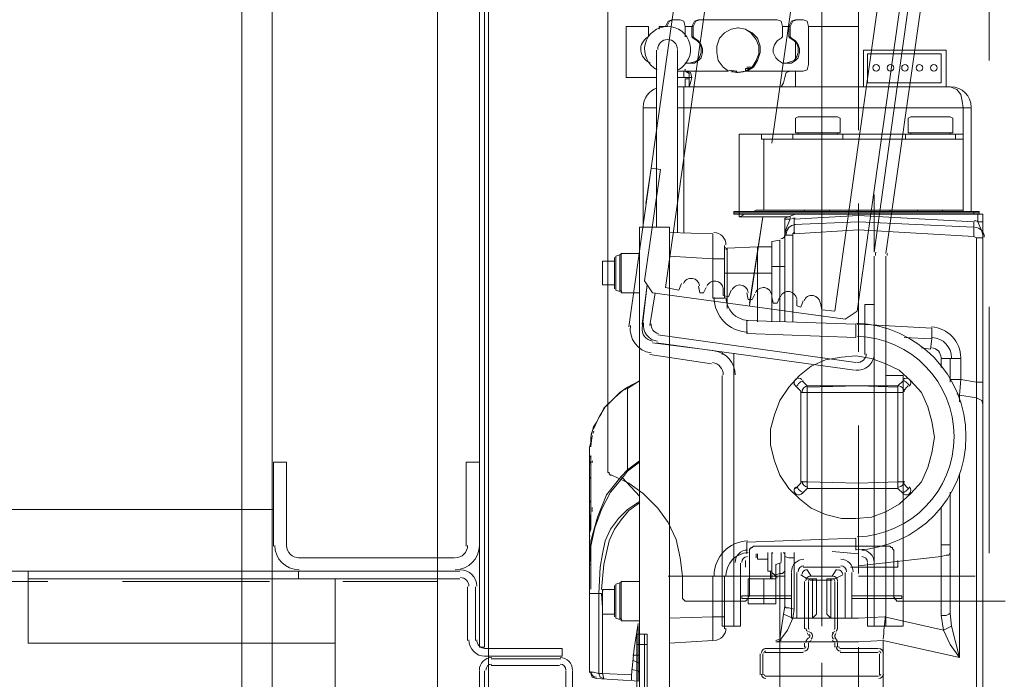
# Model space of a CAD drawing. Header units: millimetres. Extents: x 204754 to 499005, y -178579 to -103222.
# Tile 42 of 178: x 220390 to 220870, y -125301 to -124980. Entities that reach past the tile are written whole.
import ezdxf

# ---------------------------------------------------------------- set-up
doc = ezdxf.new("R2010")
doc.units = ezdxf.units.MM
doc.header["$MEASUREMENT"] = 0
doc.linetypes.add('Przerywana', pattern=[240, 120, -120])
doc.layers.get('0').update_dxf_attribs({"color": 252, "lineweight": 5})
doc.layers.add('Nowe_820-G Rysunki Obrazki_Nr_pióra__161', color=252, linetype='Continuous', lineweight=5)
doc.layers.add('Nowe_Nowe_220(1)-A Ściany zewnętrzne_Nr_pióra__103', color=252, linetype='Continuous', lineweight=5)

# ---------------------------------------------------------------- blocks, each defined once
blk = doc.blocks.new('podkład 20251118')
at = {"layer": 'Nowe_820-G Rysunki Obrazki_Nr_pióra__161', "color": 252, "linetype": 'Continuous', "lineweight": 5}
for p, q in [((220593.41, -125953.04), (220593.41, -124553.1)), ((220618.35, -125953.04), (220618.35, -124553.1)), ((220498.12, -125928.1), (220498.12, -124578.04)), ((220498.12, -125928.1), (220498.12, -124578.04)), ((220512.83, -124578.04), (220512.83, -125928.1)), ((220512.83, -124578.04), (220512.83, -125928.1)), ((220512.83, -125928.1), (220512.83, -124578.04)), ((220512.83, -124578.04), (220512.83, -125928.1)), ((220512.83, -124578.04), (220512.83, -125928.1)), ((220512.83, -125928.1), (220512.83, -124578.04)), ((220613.88, -125285.36), (220613.88, -124599.78)), ((220616.43, -125285.36), (220616.43, -124599.78)), ((220851.14, -124771.82), (220806.38, -125092.86)), ((220857.54, -124773.1), (220812.13, -125093.5)), ((220751.38, -124779.49), (220704.69, -125110.13)), ((220833.88, -124791), (220787.19, -125121.64)), ((220798.06, -125121.64), (220844.11, -124794.2)), ((220697.66, -125051.93), (220728.35, -124833.85)), ((220798.7, -125033.39), (220798.7, -124961.12)), ((220676.55, -124966.23), (220676.55, -125200.3)), ((220766.73, -124968.15), (220756.49, -125039.78)), ((220756.49, -125039.78), (220766.73, -124968.15)), ((220780.8, -124968.79), (220780.8, -125041.06)), ((220704.69, -124982.86), (220705.97, -124980.3)), ((220706.61, -124980.3), (220705.33, -124982.86)), ((220705.97, -124980.3), (220707.89, -124979.66)), ((220708.53, -124979.66), (220706.61, -124980.3)), ((220711.73, -124979.66), (220707.89, -124979.66)), ((220713.64, -124980.3), (220711.73, -124979.66)), ((220714.28, -124982.86), (220713.64, -124980.3)), ((220717.48, -124982.86), (220718.76, -124980.3)), ((220719.4, -124980.3), (220718.12, -124982.86)), ((220718.76, -124980.3), (220720.68, -124979.66)), ((220721.32, -124979.66), (220719.4, -124980.3)), ((220720.68, -124979.66), (220721.32, -124979.66)), ((220759.05, -124979.66), (220721.32, -124979.66)), ((220760.97, -124980.3), (220759.05, -124979.66)), ((220761.61, -124982.86), (220760.97, -124980.3)), ((220764.81, -124982.86), (220766.09, -124980.3)), ((220766.73, -124980.3), (220765.45, -124982.86)), ((220766.09, -124980.3), (220768, -124979.66)), ((220768.64, -124979.66), (220766.73, -124980.3)), ((220768, -124979.66), (220768.64, -124979.66)), ((220771.84, -124979.66), (220768.64, -124979.66)), ((220773.76, -124980.3), (220771.84, -124979.66)), ((220774.4, -124982.86), (220773.76, -124980.3)), ((220685.5, -124982.86), (220696.38, -124982.86)), ((220685.5, -125007.8), (220685.5, -124982.86)), ((220696.38, -124982.86), (220696.38, -124987.98)), ((220701.49, -124982.86), (220705.33, -124982.86)), ((220701.49, -124984.14), (220701.49, -124982.86)), ((220714.28, -124982.86), (220718.12, -124982.86)), ((220714.28, -124987.98), (220714.28, -124982.86)), ((220717.48, -124982.86), (220717.48, -124987.98)), ((220718.12, -124982.86), (220718.12, -124987.98)), ((220733.47, -124986.06), (220730.91, -124988.62)), ((220736.67, -124984.14), (220733.47, -124986.06)), ((220739.87, -124983.5), (220736.67, -124984.14)), ((220739.87, -124983.5), (220743.7, -124984.14)), ((220743.7, -124984.14), (220739.87, -124983.5)), ((220743.7, -124984.14), (220746.26, -124986.06)), ((220746.9, -124986.06), (220743.7, -124984.14)), ((220746.26, -124986.06), (220748.82, -124989.26)), ((220749.46, -124988.62), (220746.9, -124986.06)), ((220761.61, -124982.86), (220765.45, -124982.86)), ((220761.61, -124987.98), (220761.61, -124982.86)), ((220764.81, -124982.86), (220764.81, -124987.98)), ((220765.45, -124982.86), (220765.45, -124987.98)), ((220774.4, -124982.86), (220798.7, -124982.86)), ((220774.4, -125001.41), (220774.4, -124982.86)), ((220780.8, -124987.34), (220780.8, -125023.15)), ((220798.7, -125012.28), (220798.7, -124982.86)), ((220717.48, -124987.98), (220718.12, -124987.98)), ((220718.12, -124988.62), (220717.48, -124987.98)), ((220718.12, -124987.98), (220718.76, -124988.62)), ((220718.12, -124988.62), (220718.76, -124988.62)), ((220720.04, -124989.9), (220718.12, -124988.62)), ((220718.76, -124988.62), (220720.68, -124989.9)), ((220721.32, -124991.18), (220720.04, -124989.9)), ((220720.68, -124989.9), (220721.96, -124991.82)), ((220721.96, -124993.1), (220721.32, -124991.18)), ((220721.96, -124991.82), (220722.6, -124993.73)), ((220730.91, -124988.62), (220729.63, -124992.46)), ((220748.82, -124989.26), (220750.1, -124992.46)), ((220750.74, -124992.46), (220749.46, -124988.62)), ((220757.13, -124993.73), (220757.77, -124991.82)), ((220757.77, -124991.82), (220759.05, -124989.9)), ((220759.05, -124989.9), (220760.97, -124988.62)), ((220760.97, -124988.62), (220761.61, -124987.98)), ((220764.81, -124987.98), (220765.45, -124987.98)), ((220765.45, -124988.62), (220764.81, -124987.98)), ((220765.45, -124987.98), (220766.09, -124988.62)), ((220765.45, -124988.62), (220766.09, -124988.62)), ((220767.37, -124989.9), (220765.45, -124988.62)), ((220766.09, -124988.62), (220768, -124989.9)), ((220768.64, -124991.18), (220767.37, -124989.9)), ((220768, -124989.9), (220769.28, -124991.82)), ((220768, -124990.54), (220768, -124998.85)), ((220769.28, -124993.1), (220768.64, -124991.18)), ((220769.28, -124991.82), (220769.92, -124993.73)), ((220700.21, -125080.71), (220700.21, -124994.37)), ((220710.45, -125083.27), (220710.45, -124994.37)), ((220721.32, -124997.57), (220721.96, -124995.65)), ((220721.96, -124995.65), (220721.96, -124993.1)), ((220722.6, -124995.65), (220721.96, -124998.21)), ((220722.6, -124993.73), (220722.6, -124995.65)), ((220729.63, -124992.46), (220729.63, -124995.65)), ((220729.63, -124995.65), (220730.27, -124999.49)), ((220750.1, -124996.29), (220748.82, -124999.49)), ((220749.46, -124999.49), (220750.74, -124995.65)), ((220750.1, -124992.46), (220750.1, -124996.29)), ((220750.74, -124995.65), (220750.74, -124992.46)), ((220757.13, -124995.65), (220757.13, -124993.73)), ((220758.41, -124998.21), (220757.13, -124995.65)), ((220768.64, -124997.57), (220769.28, -124995.65)), ((220769.28, -124995.65), (220769.28, -124993.1)), ((220769.92, -124995.65), (220769.28, -124998.21)), ((220769.92, -124993.73), (220769.92, -124995.65)), ((220841.55, -124994.37), (220801.26, -124994.37)), ((220801.26, -124994.37), (220801.26, -125012.28)), ((220838.99, -124996.29), (220803.18, -124996.29)), ((220803.18, -124996.29), (220803.18, -125010.36)), ((220838.99, -125010.36), (220838.99, -124996.29)), ((220841.55, -125012.28), (220841.55, -124994.37)), ((220716.2, -125000.77), (220714.28, -125000.77)), ((220716.2, -125000.77), (220718.76, -125000.13)), ((220718.76, -125000.77), (220716.2, -125000.77)), ((220718.76, -125000.13), (220720.04, -124999.49)), ((220720.68, -124999.49), (220718.76, -125000.77)), ((220720.04, -124999.49), (220721.32, -124997.57)), ((220721.96, -124998.21), (220720.68, -124999.49)), ((220730.27, -124999.49), (220732.83, -125002.69)), ((220748.82, -124999.49), (220746.9, -125002.69)), ((220747.54, -125002.69), (220749.46, -124999.49)), ((220759.69, -124999.49), (220758.41, -124998.21)), ((220761.61, -125000.77), (220759.69, -124999.49)), ((220763.53, -125000.77), (220761.61, -125000.77)), ((220763.53, -125000.77), (220765.45, -125000.13)), ((220766.09, -125000.77), (220763.53, -125000.77)), ((220765.45, -125000.13), (220767.37, -124999.49)), ((220768, -124999.49), (220766.09, -125000.77)), ((220767.37, -124999.49), (220768.64, -124997.57)), ((220769.28, -124998.21), (220768, -124999.49)), ((220773.76, -125003.97), (220774.4, -125001.41)), ((220710.45, -125004.61), (220735.39, -125004.61)), ((220713.64, -125007.8), (220713.64, -125004.61)), ((220716.2, -125005.89), (220714.28, -125004.61)), ((220714.28, -125004.61), (220716.84, -125005.25)), ((220716.2, -125008.44), (220716.2, -125005.89)), ((220716.84, -125005.25), (220717.48, -125007.8)), ((220732.83, -125002.69), (220735.39, -125004.61)), ((220743.7, -125004.61), (220739.23, -125005.25)), ((220739.87, -125005.25), (220739.23, -125005.25)), ((220746.9, -125002.69), (220743.7, -125004.61)), ((220743.7, -125003.33), (220746.26, -125003.33)), ((220743.7, -125004.61), (220743.7, -125003.33)), ((220744.34, -125004.61), (220743.7, -125004.61)), ((220744.34, -125002.69), (220746.9, -125002.69)), ((220744.34, -125004.61), (220747.54, -125002.69)), ((220744.34, -125004.61), (220771.84, -125004.61)), ((220762.89, -125007.8), (220763.53, -125005.25)), ((220763.53, -125005.25), (220765.45, -125004.61)), ((220768, -125004.61), (220768, -125012.28)), ((220771.84, -125004.61), (220773.76, -125003.97)), ((220700.21, -125007.8), (220685.5, -125007.8)), ((220717.48, -125007.8), (220710.45, -125007.8)), ((220714.28, -125008.44), (220716.2, -125008.44)), ((220714.28, -125008.44), (220714.28, -125012.28)), ((220714.28, -125008.44), (220714.28, -125012.28)), ((220716.2, -125012.28), (220716.2, -125008.44)), ((220716.2, -125012.28), (220716.84, -125010.36)), ((220716.84, -125010.36), (220717.48, -125007.8)), ((220760.97, -125012.28), (220762.25, -125010.36)), ((220762.25, -125010.36), (220762.89, -125007.8)), ((220803.18, -125010.36), (220838.99, -125010.36)), ((220843.47, -125012.28), (220710.45, -125012.28)), ((220713.64, -125083.27), (220713.64, -125012.28)), ((220798.7, -125012.28), (220761.61, -125012.28)), ((220843.47, -125012.28), (220846.67, -125013.56)), ((220846.67, -125013.56), (220848.59, -125016.12)), ((220848.59, -125016.12), (220849.23, -125019.32)), ((220849.23, -125019.32), (220849.87, -125022.51)), ((220693.82, -125022.51), (220700.21, -125022.51)), ((220693.82, -125022.51), (220693.82, -125080.71)), ((220710.45, -125022.51), (220713.64, -125022.51)), ((220853.7, -125022.51), (220713.64, -125022.51)), ((220849.87, -125022.51), (220849.87, -125073.04)), ((220853.7, -125022.51), (220853.7, -125073.04)), ((220768, -125027.63), (220769.28, -125026.99)), ((220768, -125034.66), (220768, -125027.63)), ((220769.28, -125026.99), (220788.47, -125026.99)), ((220789.75, -125027.63), (220788.47, -125026.99)), ((220789.75, -125034.66), (220789.75, -125027.63)), ((220823, -125027.63), (220824.28, -125026.99)), ((220823, -125034.66), (220823, -125027.63)), ((220824.28, -125026.99), (220843.47, -125026.99)), ((220844.75, -125027.63), (220843.47, -125026.99)), ((220844.75, -125034.66), (220844.75, -125027.63)), ((220740.5, -125035.3), (220766.73, -125035.3)), ((220740.5, -125075.6), (220740.5, -125035.3)), ((220751.38, -125037.86), (220751.38, -125035.3)), ((220766.73, -125035.3), (220791.03, -125035.3)), ((220766.73, -125037.86), (220766.73, -125035.3)), ((220768, -125034.66), (220789.75, -125034.66)), ((220769.28, -125034.66), (220769.28, -125035.3)), ((220788.47, -125034.66), (220788.47, -125035.3)), ((220791.03, -125035.3), (220849.87, -125035.3)), ((220791.03, -125037.86), (220791.03, -125035.3)), ((220821.73, -125037.86), (220821.73, -125035.3)), ((220823, -125034.66), (220844.75, -125034.66)), ((220824.28, -125034.66), (220824.28, -125035.3)), ((220843.47, -125034.66), (220843.47, -125035.3)), ((220846.03, -125037.86), (220846.03, -125035.3)), ((220751.38, -125037.86), (220849.87, -125037.86)), ((220752.66, -125072.4), (220752.66, -125037.86)), ((220780.8, -125041.06), (220780.8, -125076.87)), ((220686.78, -125129.32), (220697.66, -125051.93)), ((220694.46, -125106.93), (220702.13, -125052.57)), ((220695.1, -125069.2), (220697.66, -125051.93)), ((220697.66, -125051.93), (220702.13, -125052.57)), ((220798.7, -125141.47), (220798.7, -125069.2)), ((220806.38, -125064.72), (220806.38, -125092.86)), ((220737.95, -125073.04), (220857.54, -125073.04)), ((220857.54, -125073.04), (220737.95, -125073.04)), ((220737.95, -125073.04), (220857.54, -125073.04)), ((220737.95, -125074.32), (220737.95, -125073.04)), ((220737.95, -125073.68), (220857.54, -125073.68)), ((220857.54, -125073.68), (220737.95, -125073.68)), ((220747.54, -125073.04), (220748.82, -125072.4)), ((220849.87, -125072.4), (220748.82, -125072.4)), ((220772.48, -125072.4), (220772.48, -125073.04)), ((220784.63, -125072.4), (220784.63, -125073.04)), ((220798.06, -125073.04), (220798.06, -125072.4)), ((220814.05, -125073.04), (220814.05, -125072.4)), ((220827.48, -125072.4), (220827.48, -125073.04)), ((220839.63, -125072.4), (220839.63, -125073.04)), ((220854.98, -125074.32), (220854.98, -125073.04)), ((220857.54, -125074.32), (220857.54, -125073.04)), ((220859.46, -125074.32), (220737.95, -125074.32)), ((220737.95, -125074.32), (220857.54, -125074.32)), ((220740.5, -125075.6), (220742.42, -125074.96)), ((220740.5, -125075.6), (220764.81, -125075.6)), ((220742.42, -125074.96), (220742.42, -125074.32)), ((220752.02, -125075.6), (220745.62, -125119.08)), ((220745.62, -125117.8), (220752.02, -125075.6)), ((220768, -125074.32), (220762.89, -125076.23)), ((220762.89, -125076.23), (220762.89, -125082.63)), ((220765.45, -125076.87), (220762.89, -125076.87)), ((220762.89, -125076.87), (220762.89, -125126.76)), ((220763.53, -125081.35), (220765.45, -125076.87)), ((220765.45, -125075.6), (220765.45, -125076.87)), ((220767.37, -125076.87), (220798.7, -125074.96)), ((220767.37, -125079.43), (220767.37, -125076.87)), ((220798.7, -125078.15), (220767.37, -125079.43)), ((220780.8, -125076.87), (220780.8, -125149.14)), ((220798.7, -125074.96), (220854.98, -125078.15)), ((220798.7, -125078.15), (220854.98, -125080.71)), ((220854.98, -125080.71), (220854.98, -125078.15)), ((220856.9, -125074.32), (220856.9, -125078.15)), ((220859.46, -125078.15), (220856.9, -125078.15)), ((220856.9, -125078.15), (220858.82, -125082.63)), ((220859.46, -125074.32), (220859.46, -125085.83)), ((220859.46, -125078.15), (220859.46, -125662.05)), ((220691.9, -125080.71), (220706.61, -125080.71)), ((220691.9, -125625.6), (220691.9, -125080.71)), ((220706.61, -125080.71), (220706.61, -125625.6)), ((220727.71, -125083.91), (220706.61, -125083.27)), ((220762.89, -125084.55), (220763.53, -125081.35)), ((220763.53, -125081.35), (220762.89, -125082.63)), ((220767.37, -125083.91), (220767.37, -125079.43)), ((220798.7, -125081.99), (220767.37, -125083.91)), ((220798.7, -125081.99), (220854.98, -125085.19)), ((220854.98, -125080.71), (220854.98, -125085.19)), ((220858.82, -125082.63), (220859.46, -125083.91)), ((220858.82, -125082.63), (220859.46, -125084.55)), ((220727.71, -125083.91), (220727.71, -125096.06)), ((220756.49, -125087.75), (220760.33, -125087.11)), ((220756.49, -125087.75), (220756.49, -125126.76)), ((220760.33, -125087.11), (220760.33, -125099.9)), ((220766.73, -125084.55), (220762.89, -125084.55)), ((220766.73, -125084.55), (220766.73, -125126.76)), ((220854.98, -125085.19), (220856.26, -125085.83)), ((220859.46, -125085.83), (220856.26, -125085.83)), ((220856.26, -125085.83), (220856.26, -125156.18)), ((220733.47, -125115.25), (220733.47, -125089.66)), ((220734.11, -125091.58), (220734.75, -125090.94)), ((220749.46, -125090.3), (220734.75, -125090.94)), ((220734.75, -125103.1), (220734.75, -125090.94)), ((220749.46, -125090.3), (220756.49, -125090.3)), ((220749.46, -125090.3), (220749.46, -125126.76)), ((220679.75, -125097.34), (220673.99, -125097.34)), ((220673.99, -125097.34), (220673.99, -125097.98)), ((220673.99, -125097.34), (220673.99, -125108.85)), ((220673.99, -125108.21), (220673.99, -125097.98)), ((220673.99, -125097.98), (220673.99, -125108.21)), ((220679.75, -125110.77), (220679.75, -125095.42)), ((220680.39, -125094.78), (220682.31, -125094.14)), ((220680.39, -125111.41), (220680.39, -125094.78)), ((220682.31, -125094.14), (220682.31, -125112.05)), ((220682.95, -125093.5), (220691.9, -125093.5)), ((220682.95, -125093.5), (220682.95, -125112.69)), ((220727.71, -125096.06), (220706.61, -125094.78)), ((220727.71, -125096.06), (220733.47, -125096.06)), ((220727.71, -125115.25), (220727.71, -125096.06)), ((220780.8, -125094.78), (220780.8, -125131.23)), ((220806.38, -125094.78), (220806.38, -125275.13)), ((220812.13, -125094.78), (220812.13, -125275.13)), ((220756.49, -125099.9), (220760.33, -125099.9)), ((220760.33, -125099.9), (220762.89, -125099.9)), ((220760.33, -125099.9), (220760.33, -125126.76)), ((220694.46, -125106.93), (220698.3, -125112.69)), ((220733.47, -125103.1), (220734.75, -125103.1)), ((220756.49, -125103.1), (220734.75, -125103.1)), ((220734.75, -125120.36), (220734.75, -125103.1)), ((220673.99, -125108.85), (220673.99, -125108.21)), ((220679.75, -125108.85), (220673.99, -125108.85)), ((220680.39, -125111.41), (220682.31, -125112.05)), ((220693.18, -125129.96), (220695.74, -125108.85)), ((220695.74, -125108.85), (220693.18, -125128.04)), ((220704.69, -125110.13), (220711.09, -125111.41)), ((220711.09, -125111.41), (220712.37, -125108.21)), ((220721.32, -125112.69), (220720.68, -125109.49)), ((220723.24, -125112.69), (220724.52, -125110.13)), ((220732.83, -125113.97), (220732.83, -125110.77)), ((220735.39, -125114.61), (220736.67, -125111.41)), ((220682.95, -125112.69), (220691.9, -125112.69)), ((220699.57, -125112.69), (220697.02, -125128.68)), ((220792.31, -125125.48), (220698.3, -125112.69)), ((220721.32, -125112.69), (220723.24, -125112.69)), ((220727.71, -125115.25), (220733.47, -125115.25)), ((220732.83, -125113.97), (220735.39, -125114.61)), ((220744.98, -125115.89), (220744.34, -125112.69)), ((220744.98, -125115.89), (220746.9, -125115.89)), ((220746.9, -125115.89), (220748.18, -125113.33)), ((220757.13, -125117.8), (220756.49, -125114.61)), ((220759.05, -125117.8), (220760.33, -125114.61)), ((220768.64, -125119.08), (220768.64, -125115.89)), ((220770.56, -125119.72), (220771.84, -125116.53)), ((220757.13, -125117.8), (220759.05, -125117.8)), ((220768.64, -125119.08), (220770.56, -125119.72)), ((220780.8, -125121), (220780.16, -125117.8)), ((220780.8, -125121), (220787.19, -125121.64)), ((220798.06, -125121.64), (220792.31, -125125.48)), ((220801.9, -125142.75), (220801.9, -125118.44)), ((220806.38, -125118.44), (220801.9, -125118.44)), ((220806.38, -125142.75), (220806.38, -125118.44)), ((220797.42, -125128.04), (220744.34, -125126.12)), ((220744.34, -125132.51), (220744.34, -125126.12)), ((220797.42, -125134.43), (220797.42, -125128.04)), ((220798.06, -125128.04), (220798.7, -125128.04)), ((220798.7, -125128.04), (220834.52, -125129.96)), ((220834.52, -125135.07), (220834.52, -125129.96)), ((220700.85, -125133.15), (220797.42, -125146.58)), ((220797.42, -125134.43), (220744.34, -125132.51)), ((220821.09, -125134.43), (220834.52, -125135.07)), ((220834.52, -125135.07), (220833.88, -125140.19)), ((220727.71, -125140.83), (220698.3, -125136.99)), ((220700.21, -125136.99), (220796.78, -125150.42)), ((220829.4, -125139.55), (220833.88, -125140.19)), ((220727.07, -125147.22), (220697.02, -125142.75)), ((220732.19, -125142.75), (220732.19, -125141.47)), ((220737.95, -125275.13), (220737.95, -125142.11)), ((220782.71, -125145.3), (220775.68, -125148.5)), ((220790.39, -125144.03), (220782.71, -125145.3)), ((220797.42, -125143.39), (220790.39, -125144.03)), ((220805.1, -125144.66), (220797.42, -125143.39)), ((220812.13, -125147.22), (220805.1, -125144.66)), ((220838.99, -125144.66), (220848.59, -125144.66)), ((220838.99, -125144.66), (220838.99, -125149.14)), ((220843.47, -125144.66), (220843.47, -125156.18)), ((220848.59, -125144.66), (220848.59, -125154.9)), ((220775.68, -125148.5), (220769.92, -125152.98)), ((220780.8, -125149.14), (220780.8, -125184.96)), ((220818.53, -125150.42), (220812.13, -125147.22)), ((220824.28, -125155.54), (220818.53, -125150.42)), ((220691.9, -125155.54), (220686.14, -125158.73)), ((220691.9, -125155.54), (220686.14, -125159.37)), ((220732.19, -125275.13), (220732.19, -125152.98)), ((220769.92, -125152.98), (220764.81, -125158.73)), ((220771.2, -125155.54), (220773.76, -125158.1)), ((220812.13, -125152.98), (220820.45, -125152.98)), ((220817.89, -125158.1), (220820.45, -125155.54)), ((220820.45, -125152.98), (220820.45, -125275.13)), ((220829.4, -125161.29), (220824.28, -125155.54)), ((220843.47, -125154.9), (220848.59, -125154.9)), ((220848.59, -125154.9), (220847.95, -125162.57)), ((220856.26, -125156.18), (220848.59, -125154.9)), ((220679.75, -125163.85), (220684.23, -125160.01)), ((220684.23, -125160.01), (220682.31, -125161.29)), ((220686.14, -125158.73), (220684.23, -125160.01)), ((220686.14, -125158.73), (220686.14, -125159.37)), ((220686.14, -125158.73), (220686.14, -125159.37)), ((220686.14, -125199.03), (220686.14, -125159.37)), ((220764.81, -125158.73), (220760.33, -125165.13)), ((220767.37, -125157.46), (220767.37, -125156.18)), ((220770.56, -125160.65), (220768, -125158.1)), ((220773.76, -125158.73), (220798.7, -125158.1)), ((220773.76, -125158.1), (220817.89, -125158.1)), ((220773.76, -125158.1), (220773.76, -125158.73)), ((220773.76, -125158.73), (220773.76, -125161.29)), ((220798.7, -125158.1), (220817.89, -125158.73)), ((220817.89, -125158.1), (220817.89, -125158.73)), ((220817.89, -125158.73), (220817.89, -125161.29)), ((220823, -125158.1), (220820.45, -125160.65)), ((220859.46, -125156.18), (220856.26, -125156.18)), ((220856.26, -125156.18), (220856.26, -125163.85)), ((220675.27, -125168.33), (220679.75, -125163.85)), ((220678.47, -125165.13), (220676.55, -125167.05)), ((220680.39, -125163.21), (220678.47, -125165.13)), ((220682.31, -125161.29), (220680.39, -125163.21)), ((220760.33, -125165.13), (220757.77, -125172.16)), ((220770.56, -125161.29), (220770.56, -125160.65)), ((220770.56, -125161.29), (220773.76, -125161.29)), ((220770.56, -125204.78), (220770.56, -125161.29)), ((220773.76, -125161.29), (220798.7, -125161.29)), ((220773.76, -125204.78), (220773.76, -125161.29)), ((220798.7, -125161.29), (220817.89, -125161.29)), ((220820.45, -125161.29), (220817.89, -125161.29)), ((220817.89, -125161.29), (220817.89, -125204.78)), ((220820.45, -125160.65), (220820.45, -125205.42)), ((220832.6, -125168.33), (220829.4, -125161.29)), ((220846.67, -125161.93), (220847.95, -125162.57)), ((220847.95, -125162.57), (220847.95, -125165.77)), ((220856.26, -125163.85), (220847.95, -125162.57)), ((220856.26, -125163.85), (220856.26, -125413.91)), ((220858.82, -125165.13), (220856.26, -125163.85)), ((220859.46, -125167.05), (220858.82, -125165.13)), ((220672.07, -125173.44), (220675.27, -125168.33)), ((220674.63, -125168.97), (220673.35, -125171.53)), ((220676.55, -125167.05), (220674.63, -125168.97)), ((220834.52, -125175.36), (220832.6, -125168.33)), ((220669.52, -125179.2), (220672.07, -125173.44)), ((220672.07, -125173.44), (220670.8, -125176)), ((220673.35, -125171.53), (220672.07, -125173.44)), ((220757.77, -125172.16), (220755.85, -125179.2)), ((220669.52, -125177.92), (220668.88, -125180.48)), ((220670.8, -125176), (220669.52, -125177.92)), ((220755.85, -125179.2), (220755.85, -125186.87)), ((220798.7, -125249.55), (220798.7, -125177.28)), ((220835.8, -125183.04), (220834.52, -125175.36)), ((220668.88, -125180.48), (220668.24, -125183.04)), ((220668.24, -125183.04), (220668.24, -125185.6)), ((220834.52, -125190.71), (220835.8, -125183.04)), ((220668.24, -125185.6), (220667.6, -125188.15)), ((220667.6, -125188.15), (220667.6, -125189.43)), ((220755.85, -125186.87), (220757.77, -125194.55)), ((220780.8, -125184.96), (220780.8, -125257.22)), ((220667.6, -125189.43), (220667.6, -125297.51)), ((220668.24, -125191.99), (220667.6, -125193.27)), ((220667.6, -125193.27), (220667.6, -125193.91)), ((220668.24, -125194.55), (220668.24, -125191.99)), ((220832.6, -125197.75), (220834.52, -125190.71)), ((220513.47, -125195.19), (220519.87, -125195.19)), ((220513.47, -125236.12), (220513.47, -125195.19)), ((220519.87, -125236.12), (220519.87, -125195.19)), ((220613.88, -125195.19), (220607.48, -125195.19)), ((220607.48, -125236.12), (220607.48, -125195.19)), ((220613.88, -125236.12), (220613.88, -125195.19)), ((220668.24, -125217.57), (220668.24, -125194.55)), ((220668.24, -125195.19), (220668.24, -125194.55)), ((220668.24, -125195.19), (220668.24, -125195.83)), ((220668.24, -125218.85), (220668.24, -125195.83)), ((220691.9, -125194.55), (220686.14, -125199.03)), ((220686.14, -125199.66), (220691.9, -125195.19)), ((220757.77, -125194.55), (220760.33, -125201.58)), ((220829.4, -125204.78), (220832.6, -125197.75)), ((220668.24, -125203.5), (220667.6, -125202.22)), ((220682.95, -125202.22), (220675.91, -125211.18)), ((220676.55, -125200.3), (220677.19, -125200.3)), ((220677.19, -125200.3), (220677.19, -125200.94)), ((220677.19, -125200.94), (220677.83, -125201.58)), ((220677.83, -125201.58), (220678.47, -125201.58)), ((220677.83, -125209.9), (220683.59, -125202.86)), ((220678.47, -125201.58), (220686.78, -125205.42)), ((220686.14, -125199.03), (220682.95, -125202.22)), ((220683.59, -125202.86), (220682.95, -125202.22)), ((220686.14, -125199.66), (220683.59, -125202.86)), ((220683.59, -125202.86), (220691.9, -125211.82)), ((220686.14, -125199.66), (220686.14, -125199.03)), ((220760.33, -125201.58), (220764.81, -125207.98)), ((220780.8, -125202.86), (220780.8, -125239.32)), ((220847.95, -125200.94), (220847.95, -125290.48)), ((220686.78, -125205.42), (220693.82, -125210.54)), ((220764.81, -125207.98), (220769.92, -125213.1)), ((220768, -125207.98), (220770.56, -125205.42)), ((220770.56, -125204.78), (220773.76, -125204.78)), ((220770.56, -125205.42), (220770.56, -125204.78)), ((220773.76, -125207.98), (220771.2, -125210.54)), ((220798.7, -125205.42), (220773.76, -125204.78)), ((220773.76, -125207.98), (220773.76, -125204.78)), ((220817.89, -125207.98), (220773.76, -125207.98)), ((220798.7, -125207.98), (220773.76, -125207.98)), ((220817.89, -125204.78), (220798.7, -125205.42)), ((220817.89, -125207.98), (220798.7, -125207.98)), ((220820.45, -125204.78), (220817.89, -125204.78)), ((220817.89, -125207.98), (220817.89, -125204.78)), ((220820.45, -125210.54), (220817.89, -125207.98)), ((220820.45, -125205.42), (220823, -125207.98)), ((220824.28, -125210.54), (220829.4, -125204.78)), ((220675.91, -125211.18), (220671.43, -125222.05)), ((220673.35, -125218.21), (220677.83, -125209.9)), ((220693.82, -125210.54), (220700.85, -125217.57)), ((220767.37, -125209.9), (220767.37, -125209.26)), ((220769.92, -125213.1), (220775.68, -125217.57)), ((220818.53, -125215.65), (220824.28, -125210.54)), ((220843.47, -125209.9), (220843.47, -125268.73)), ((220668.24, -125215.01), (220667.6, -125213.73)), ((220668.24, -125218.85), (220668.24, -125217.57)), ((220686.14, -125218.21), (220691.9, -125214.37)), ((220686.78, -125218.85), (220691.9, -125215.01)), ((220700.85, -125217.57), (220705.97, -125224.61)), ((220775.68, -125217.57), (220782.71, -125220.77)), ((220812.13, -125219.49), (220818.53, -125215.65)), ((220838.99, -125217.57), (220838.99, -125235.48)), ((219503, -125218.21), (220513.47, -125218.21)), ((220667.6, -125231), (220668.24, -125219.49)), ((220668.24, -125222.69), (220667.6, -125222.05)), ((220668.24, -125218.85), (220668.24, -125227.8)), ((220671.43, -125222.05), (220668.24, -125233.56)), ((220670.16, -125227.16), (220673.35, -125218.21)), ((220677.83, -125227.8), (220681.67, -125222.69)), ((220681.67, -125222.69), (220686.14, -125218.21)), ((220682.95, -125223.33), (220686.78, -125218.85)), ((220782.71, -125220.77), (220790.39, -125222.69)), ((220790.39, -125222.69), (220797.42, -125222.69)), ((220797.42, -125222.69), (220805.1, -125222.05)), ((220805.1, -125222.05), (220812.13, -125219.49)), ((220668.24, -125236.12), (220670.16, -125227.16)), ((220679.75, -125227.8), (220682.95, -125223.33)), ((220705.97, -125224.61), (220709.81, -125232.92)), ((220668.24, -125227.8), (220667.6, -125229.72)), ((220667.6, -125228.44), (220667.6, -125227.8)), ((220667.6, -125229.72), (220667.6, -125231)), ((220667.6, -125231), (220667.6, -125234.84)), ((220675.27, -125233.56), (220677.83, -125227.8)), ((220677.19, -125233.56), (220679.75, -125227.8)), ((220744.34, -125234.2), (220797.42, -125232.28)), ((220797.42, -125232.28), (220797.42, -125238.04)), ((220668.24, -125233.56), (220667.6, -125245.07)), ((220668.24, -125243.79), (220668.24, -125236.12)), ((220673.99, -125239.96), (220675.27, -125233.56)), ((220674.63, -125245.07), (220677.19, -125233.56)), ((220709.81, -125232.92), (220711.73, -125241.87)), ((220744.34, -125234.2), (220744.34, -125239.96)), ((220746.26, -125237.4), (220746.26, -125236.76)), ((220746.26, -125236.76), (220746.9, -125236.76)), ((220746.9, -125236.76), (220747.54, -125236.12)), ((220747.54, -125236.12), (220748.18, -125236.12)), ((220748.18, -125236.12), (220812.77, -125236.12)), ((220813.41, -125236.12), (220812.77, -125236.12)), ((220814.05, -125236.12), (220813.41, -125236.12)), ((220814.69, -125236.76), (220814.05, -125236.12)), ((220815.33, -125236.76), (220814.69, -125236.76)), ((220815.33, -125237.4), (220815.33, -125236.76)), ((220843.47, -125235.48), (220838.99, -125235.48)), ((220838.99, -125235.48), (220838.99, -125241.23)), ((220526.9, -125241.87), (220525.62, -125241.87)), ((220526.9, -125241.87), (220600.45, -125241.87)), ((220601.73, -125241.87), (220600.45, -125241.87)), ((220672.71, -125246.35), (220673.99, -125239.96)), ((220711.73, -125241.87), (220713, -125250.83)), ((220745.62, -125238.04), (220745.62, -125237.4)), ((220745.62, -125237.4), (220746.26, -125237.4)), ((220745.62, -125238.68), (220745.62, -125238.04)), ((220745.62, -125239.32), (220745.62, -125238.68)), ((220745.62, -125260.42), (220745.62, -125239.32)), ((220748.82, -125241.87), (220748.82, -125239.96)), ((220749.46, -125242.51), (220749.46, -125239.96)), ((220754.57, -125239.32), (220754.57, -125248.27)), ((220756.49, -125239.32), (220756.49, -125249.55)), ((220762.25, -125239.32), (220762.89, -125239.96)), ((220762.89, -125265.54), (220762.89, -125239.32)), ((220762.89, -125240.6), (220762.89, -125241.23)), ((220762.89, -125241.23), (220764.81, -125241.87)), ((220764.81, -125241.87), (220767.37, -125241.87)), ((220767.37, -125241.87), (220767.37, -125239.32)), ((220767.37, -125266.82), (220767.37, -125241.87)), ((220785.91, -125238.68), (220798.7, -125239.96)), ((220798.7, -125245.71), (220838.99, -125241.23)), ((220815.97, -125238.04), (220815.33, -125237.4)), ((220815.97, -125238.68), (220815.97, -125238.04)), ((220815.97, -125239.32), (220815.97, -125238.68)), ((220815.97, -125260.42), (220815.97, -125239.32)), ((220841.55, -125240.6), (220838.99, -125241.23)), ((220838.99, -125241.23), (220838.99, -125270.01)), ((220842.83, -125240.6), (220841.55, -125240.6)), ((220843.47, -125239.32), (220842.83, -125240.6)), ((220668.24, -125245.07), (220667.6, -125245.07)), ((220668.24, -125245.07), (220668.24, -125245.71)), ((220672.07, -125259.14), (220672.71, -125246.35)), ((220673.35, -125257.22), (220674.63, -125245.07)), ((220741.14, -125244.43), (220741.14, -125275.13)), ((220743.7, -125243.15), (220743.7, -125246.35)), ((220754.57, -125242.51), (220749.46, -125242.51)), ((220760.33, -125244.43), (220758.41, -125245.07)), ((220758.41, -125245.07), (220758.41, -125245.71)), ((220758.41, -125245.71), (220758.41, -125264.26)), ((220760.33, -125244.43), (220760.33, -125249.55)), ((220771.84, -125246.35), (220789.75, -125246.35)), ((220789.11, -125246.35), (220773.12, -125246.35)), ((220794.87, -125246.35), (220817.89, -125246.35)), ((220803.18, -125275.13), (220803.18, -125244.43)), ((220817.89, -125243.15), (220817.89, -125246.35)), ((219482.54, -125248.27), (220604.28, -125248.27)), ((220393.88, -125248.27), (220393.88, -125283.44)), ((220525.62, -125252.11), (220525.62, -125248.27)), ((220705.97, -125250.83), (220762.89, -125250.83)), ((220713, -125250.83), (220713, -125260.42)), ((220727.71, -125250.83), (220733.47, -125250.83)), ((220727.71, -125270.65), (220727.71, -125250.83)), ((220733.47, -125276.41), (220733.47, -125250.83)), ((220754.57, -125248.27), (220756.49, -125248.27)), ((220756.49, -125248.27), (220754.57, -125248.27)), ((220755.85, -125248.27), (220755.85, -125252.11)), ((220756.49, -125248.27), (220756.49, -125252.11)), ((220756.49, -125248.91), (220757.77, -125250.19)), ((220756.49, -125249.55), (220757.13, -125249.55)), ((220757.13, -125249.55), (220757.77, -125250.19)), ((220757.77, -125250.19), (220758.41, -125250.19)), ((220757.77, -125250.19), (220758.41, -125251.47)), ((220760.33, -125249.55), (220758.41, -125250.19)), ((220758.41, -125250.19), (220758.41, -125251.47)), ((220758.41, -125251.47), (220758.41, -125252.11)), ((220760.33, -125249.55), (220760.33, -125281.53)), ((220760.33, -125249.55), (220761.61, -125249.55)), ((220761.61, -125249.55), (220762.89, -125248.27)), ((220766.09, -125248.91), (220766.09, -125271.29)), ((220768.64, -125248.91), (220768.64, -125271.29)), ((220768.64, -125250.19), (220768.64, -125257.86)), ((220773.76, -125252.11), (220770.56, -125250.19)), ((220773.76, -125247.63), (220773.12, -125247.63)), ((220775.68, -125250.83), (220773.76, -125247.63)), ((220785.91, -125250.83), (220775.04, -125250.83)), ((220775.68, -125250.83), (220785.91, -125250.83)), ((220785.91, -125250.83), (220787.83, -125247.63)), ((220787.19, -125252.11), (220791.03, -125250.19)), ((220787.83, -125247.63), (220788.47, -125247.63)), ((220792.31, -125248.91), (220792.31, -125271.29)), ((220792.31, -125249.55), (220792.31, -125257.86)), ((220795.5, -125248.91), (220795.5, -125271.29)), ((220798.7, -125250.83), (220855.62, -125250.83)), ((220331.84, -125253.39), (220403.47, -125253.39)), ((220604.28, -125252.11), (220393.88, -125252.11)), ((220439.92, -125253.39), (220511.55, -125253.39)), ((220543.53, -125312.86), (220543.53, -125252.11)), ((220547.37, -125253.39), (220593.41, -125253.39)), ((220608.12, -125255.94), (220608.12, -125282.16)), ((220611.96, -125255.94), (220611.96, -125282.16)), ((220679.75, -125270.65), (220679.75, -125255.3)), ((220680.39, -125254.66), (220682.31, -125254.03)), ((220680.39, -125271.29), (220680.39, -125254.66)), ((220682.31, -125254.03), (220682.31, -125271.93)), ((220682.95, -125253.39), (220691.9, -125253.39)), ((220682.95, -125253.39), (220682.95, -125272.57)), ((220744.98, -125252.11), (220758.41, -125252.11)), ((220744.98, -125252.11), (220744.98, -125264.26)), ((220752.66, -125252.11), (220752.66, -125264.26)), ((220772.48, -125276.41), (220772.48, -125253.39)), ((220773.76, -125252.11), (220778.24, -125252.11)), ((220774.4, -125276.41), (220774.4, -125253.39)), ((220785.91, -125252.75), (220775.04, -125252.75)), ((220776.32, -125252.11), (220776.32, -125271.29)), ((220778.24, -125252.11), (220778.24, -125269.37)), ((220783.35, -125252.11), (220783.35, -125269.37)), ((220787.19, -125252.11), (220783.35, -125252.11)), ((220785.27, -125252.11), (220785.27, -125271.29)), ((220787.19, -125276.41), (220787.19, -125253.39)), ((220788.47, -125276.41), (220788.47, -125253.39)), ((220667.6, -125257.22), (220667.6, -125259.14)), ((220667.6, -125297.51), (220667.6, -125259.14)), ((220667.6, -125259.14), (220672.07, -125259.14)), ((220672.07, -125259.14), (220673.35, -125259.14)), ((220672.07, -125259.14), (220672.07, -125298.15)), ((220673.99, -125266.18), (220673.35, -125259.14)), ((220673.99, -125257.22), (220673.99, -125257.86)), ((220679.75, -125257.22), (220673.99, -125257.22)), ((220673.99, -125257.22), (220673.99, -125269.37)), ((220673.99, -125268.1), (220673.99, -125257.86)), ((220673.99, -125257.86), (220673.99, -125268.1)), ((220713, -125260.42), (220713, -125261.06)), ((220713, -125261.06), (220713, -125261.7)), ((220741.78, -125260.42), (220766.09, -125260.42)), ((220741.78, -125260.42), (220741.78, -125261.7)), ((220744.98, -125261.06), (220745.62, -125260.42)), ((220744.98, -125261.7), (220744.98, -125261.06)), ((220768.64, -125259.78), (220768.64, -125271.29)), ((220780.8, -125257.22), (220780.8, -125275.13)), ((220792.31, -125259.78), (220792.31, -125271.29)), ((220819.81, -125260.42), (220795.5, -125260.42)), ((220815.97, -125261.06), (220815.97, -125260.42)), ((220816.61, -125261.7), (220815.97, -125261.06)), ((220819.81, -125261.7), (220819.81, -125260.42)), ((220713, -125261.7), (220713.64, -125262.34)), ((220713.64, -125262.34), (220714.28, -125262.98)), ((220714.28, -125262.98), (220714.92, -125262.98)), ((220714.92, -125262.98), (220715.56, -125262.98)), ((220715.56, -125262.98), (220742.42, -125262.98)), ((220741.78, -125261.7), (220766.09, -125261.7)), ((220742.42, -125262.98), (220743.06, -125262.98)), ((220743.06, -125262.98), (220743.7, -125262.98)), ((220743.7, -125262.98), (220744.34, -125262.34)), ((220744.34, -125262.34), (220744.98, -125262.34)), ((220744.98, -125262.34), (220744.98, -125261.7)), ((220744.98, -125264.26), (220758.41, -125264.26)), ((220762.25, -125269.37), (220762.89, -125265.54)), ((220762.89, -125265.54), (220763.53, -125266.18)), ((220819.81, -125261.7), (220795.5, -125261.7)), ((220816.61, -125262.34), (220816.61, -125261.7)), ((220817.25, -125262.34), (220816.61, -125262.34)), ((220817.25, -125262.98), (220817.25, -125262.34)), ((220817.89, -125262.98), (220817.25, -125262.98)), ((220818.53, -125262.98), (220817.89, -125262.98)), ((220819.17, -125262.98), (220818.53, -125262.98)), ((220869.05, -125262.98), (220819.17, -125262.98)), ((220869.69, -125262.98), (220869.05, -125262.98)), ((220870.33, -125262.98), (220869.69, -125262.98)), ((220673.99, -125269.37), (220673.99, -125268.1)), ((220673.99, -125298.15), (220673.99, -125268.1)), ((220679.75, -125269.37), (220673.99, -125269.37)), ((220706.61, -125271.29), (220727.71, -125270.65)), ((220733.47, -125270.65), (220727.71, -125270.65)), ((220727.71, -125270.65), (220727.71, -125282.16)), ((220760.33, -125281.53), (220762.25, -125269.37)), ((220762.25, -125269.37), (220766.73, -125271.29)), ((220763.53, -125266.18), (220764.81, -125266.18)), ((220764.81, -125266.18), (220767.37, -125266.82)), ((220766.73, -125271.29), (220767.37, -125266.82)), ((220776.32, -125271.29), (220778.24, -125269.37)), ((220783.35, -125269.37), (220785.27, -125271.29)), ((220811.49, -125270.65), (220798.7, -125271.29)), ((220840.27, -125277.05), (220811.49, -125270.65)), ((220838.99, -125270.01), (220840.27, -125277.05)), ((220841.55, -125270.01), (220838.99, -125270.01)), ((220842.83, -125269.37), (220841.55, -125270.01)), ((220843.47, -125268.73), (220842.83, -125269.37)), ((220843.47, -125268.73), (220844.11, -125275.13)), ((220680.39, -125271.29), (220682.31, -125271.93)), ((220682.95, -125272.57), (220691.9, -125272.57)), ((220689.34, -125286), (220691.26, -125273.85)), ((220691.9, -125272.57), (220691.26, -125272.57)), ((220691.26, -125275.13), (220691.26, -125289.2)), ((220732.19, -125275.13), (220741.14, -125275.13)), ((220766.73, -125271.29), (220764.17, -125277.05)), ((220766.09, -125271.29), (220768.64, -125271.29)), ((220798.7, -125271.29), (220766.73, -125271.29)), ((220768.64, -125271.29), (220776.32, -125271.29)), ((220785.27, -125271.29), (220795.5, -125271.29)), ((220803.18, -125275.13), (220820.45, -125275.13)), ((220844.11, -125275.13), (220840.27, -125277.05)), ((220844.11, -125275.13), (220847.95, -125290.48)), ((220690.62, -125473.39), (220690.62, -125278.97)), ((220694.46, -125278.97), (220690.62, -125278.97)), ((220690.62, -125431.18), (220690.62, -125278.97)), ((220690.62, -125278.97), (220695.74, -125278.97)), ((220694.46, -125473.39), (220694.46, -125278.97)), ((220695.74, -125278.97), (220695.74, -125426.06)), ((220764.17, -125277.05), (220760.33, -125282.16)), ((220774.4, -125279.61), (220773.76, -125278.33)), ((220775.68, -125278.33), (220774.4, -125277.69)), ((220785.91, -125278.33), (220787.19, -125277.69)), ((220787.19, -125279.61), (220787.83, -125278.33)), ((220840.27, -125277.05), (220843.47, -125284.08)), ((220393.88, -125283.44), (220543.53, -125283.44)), ((220695.74, -125284.08), (220690.62, -125284.08)), ((220706.61, -125283.44), (220727.71, -125282.16)), ((220760.33, -125281.53), (220758.41, -125282.16)), ((220759.05, -125282.8), (220758.41, -125282.8)), ((220760.33, -125282.8), (220758.41, -125282.8)), ((220760.33, -125282.16), (220759.05, -125282.8)), ((220760.33, -125282.16), (220760.33, -125282.8)), ((220760.33, -125282.8), (220760.33, -125305.83)), ((220760.33, -125282.8), (220798.7, -125282.8)), ((220772.48, -125285.36), (220772.48, -125283.44)), ((220773.76, -125281.53), (220774.4, -125280.89)), ((220774.4, -125282.8), (220775.68, -125282.16)), ((220774.4, -125285.36), (220774.4, -125283.44)), ((220787.19, -125282.8), (220785.91, -125282.16)), ((220787.83, -125281.53), (220787.19, -125280.89)), ((220787.19, -125285.36), (220787.19, -125283.44)), ((220788.47, -125285.36), (220788.47, -125283.44)), ((220810.85, -125282.16), (220798.7, -125282.8)), ((220810.85, -125305.83), (220810.85, -125282.16)), ((220847.95, -125290.48), (220810.85, -125282.16)), ((220843.47, -125284.08), (220847.95, -125290.48)), ((220613.88, -125285.36), (220616.43, -125285.36)), ((220616.43, -125286), (220654.17, -125286)), ((220616.43, -125289.84), (220654.17, -125289.84)), ((220654.17, -125286), (220654.17, -125289.84)), ((220688.06, -125298.79), (220689.34, -125286)), ((220691.26, -125289.2), (220688.7, -125289.2)), ((220691.9, -125289.2), (220691.26, -125289.2)), ((220691.26, -125293.04), (220691.26, -125289.2)), ((220750.74, -125298.79), (220750.74, -125288.56)), ((220752.02, -125298.79), (220752.02, -125288.56)), ((220753.3, -125286), (220771.84, -125286)), ((220753.3, -125287.92), (220771.84, -125287.92)), ((220808.3, -125286), (220789.75, -125286)), ((220808.3, -125287.92), (220789.75, -125287.92)), ((220798.7, -125357.63), (220798.7, -125285.36)), ((220808.93, -125298.79), (220808.93, -125288.56)), ((220810.85, -125298.79), (220810.85, -125288.56)), ((220653.53, -125291.12), (220619.63, -125291.12)), ((220619.63, -125294.32), (220652.89, -125294.32)), ((220652.89, -125291.12), (220653.53, -125291.12)), ((220691.26, -125293.04), (220688.7, -125291.76)), ((220691.26, -125296.87), (220691.26, -125293.04)), ((220691.9, -125293.04), (220691.26, -125293.04)), ((220780.8, -125293.04), (220780.8, -125351.23)), ((220613.88, -125409.43), (220613.88, -125296.87)), ((220616.43, -125409.43), (220616.43, -125296.87)), ((220656.09, -125316.06), (220656.09, -125296.87)), ((220659.28, -125296.87), (220659.28, -125316.06)), ((220669.52, -125297.51), (220667.6, -125297.51)), ((220668.24, -125298.15), (220668.88, -125300.07)), ((220672.07, -125298.15), (220669.52, -125297.51)), ((220673.99, -125298.15), (220672.07, -125298.15)), ((220672.07, -125298.15), (220673.99, -125298.15)), ((220672.71, -125300.07), (220672.07, -125298.15)), ((220688.06, -125298.79), (220673.99, -125298.15)), ((220673.99, -125298.15), (220674.63, -125300.71)), ((220691.26, -125296.87), (220688.06, -125296.23)), ((220688.06, -125301.35), (220688.06, -125298.79)), ((220691.26, -125301.99), (220691.26, -125296.87)), ((220691.9, -125297.51), (220691.26, -125296.87)), ((220753.3, -125299.43), (220808.3, -125299.43)), ((220668.88, -125300.07), (220670.8, -125300.71)), ((220691.9, -125301.99), (220670.8, -125300.71)), ((220674.63, -125300.71), (220672.71, -125300.07))]:
    blk.add_line(p, q, dxfattribs=at)
for centre, radius, start, end in [((220705.65, -124994.06), 11.19, 89.9969, 166.476), ((220705.65, -124994.06), 11.2, 13.577, 89.9848), ((220740.13, -124979.91), 3.6, 266.5381, 268.5303), ((220739.92, -124987.61), 4.09, 86.715, 88.4699), ((220740.24, -124982.94), 0.587, 261.5195, 266.7402), ((220740.16, -124984.31), 0.79, 82.503, 86.3943), ((220699.26, -124994.06), 6.72, 118.0229, 184.9797), ((220705.64, -124994.06), 11.19, 166.4676, 242.9749), ((220705.65, -124994.05), 4.8, 90, 180), ((220705.65, -124994.05), 4.8, 0, 90), ((220705.64, -124994.05), 11.2, 297.094, 13.5219), ((220699.24, -124994.06), 6.7, 184.9436, 252.0929), ((220807.34, -125003.01), 1.6, 90.0462, 179.9538), ((220807.33, -125003.01), 1.6, 0.0462, 89.9538), ((220814.37, -125003.01), 1.6, 90.0462, 179.9538), ((220814.37, -125003.01), 1.6, 0.0462, 89.9538), ((220821.41, -125003.01), 1.6, 90.0462, 179.9538), ((220821.4, -125003.01), 1.6, 0.0462, 89.9538), ((220828.44, -125003.01), 1.6, 90.0462, 179.9538), ((220828.44, -125003.01), 1.6, 0.0462, 89.9538), ((220835.48, -125003.01), 1.6, 90.0462, 179.9538), ((220835.47, -125003.01), 1.6, 0.0462, 89.9538), ((220713.98, -125006.81), 2.85, 77.3264, 90.3077), ((220740.24, -124994.63), 10.63, 244.8701, 251.706), ((220717.36, -125137.93), 134.93, 81.5964, 81.832), ((220740.18, -124994.79), 10.46, 251.8154, 269.9895), ((220737, -125005.34), 0.253, 81.1501, 88.7665), ((220739.58, -124983.16), 21.45, 263.1171, 269.9247), ((220737.07, -125004.9), 0.19, 260.7968, 268.4085), ((220740.19, -124994.69), 10.55, 269.9935, 294.9625), ((220807.34, -125003.01), 1.6, 180.0462, 269.9538), ((220807.33, -125003.01), 1.6, 270.0462, 359.9538), ((220814.37, -125003.01), 1.6, 180.0462, 269.9538), ((220814.37, -125003.01), 1.6, 270.0462, 359.9538), ((220821.41, -125003.01), 1.6, 180.0462, 269.9538), ((220821.4, -125003.01), 1.6, 270.0462, 359.9538), ((220828.44, -125003.01), 1.6, 180.0462, 269.9538), ((220828.44, -125003.01), 1.6, 270.0462, 359.9538), ((220835.48, -125003.01), 1.6, 180.0462, 269.9538), ((220835.47, -125003.01), 1.6, 270.0462, 359.9538), ((220703.73, -125022.19), 9.91, 109.0801, 180.005), ((220843.79, -125022.19), 9.91, 0, 90), ((220747.67, -125085.5), 11.95, 115.7468, 116.4441), ((220737.29, -125063.98), 11.95, 295.7468, 296.4441), ((220768.36, -125084.44), 8.21, 93.1877, 106.6256), ((220854.65, -125085.62), 8.1, 74.0982, 86.9217), ((220728.04, -125089.34), 6.07, 359.9831, 88.0211), ((220768.32, -125084.23), 4.8, 92.9757, 180.4759), ((220767.63, -125083.16), 4.36, 151.8676, 155.6378), ((220756.24, -125077.14), 8.53, 332.3173, 333.2746), ((220767.69, -125084.23), 0.962, 93.0043, 179.9333), ((220855.3, -125085.51), 4.8, 359.993, 86.999), ((220760.66, -125084.23), 2.23, 274.8729, 0.1311), ((220757.11, -125083.9), 5.79, 358.2427, 359.7471), ((220768.67, -125084.25), 5.79, 178.2427, 179.7471), ((220853.38, -125085.5), 6.72, 0.0362, 11.199), ((220735.04, -125092.55), 2.22, 122.4728, 131.6122), ((220818.45, -125094.45), 11.44, 171.7888, 180.0663), ((220682, -125092.55), 1.59, 289.6743, 330.0794), ((220819.25, -125094.48), 6.48, 172.2843, 179.8006), ((220717.16, -125109.81), 4.15, 81.8914, 157.0147), ((220717.16, -125109.81), 4.15, 6.9858, 81.9896), ((220728.68, -125111.09), 4.16, 82.1231, 156.9474), ((220728.66, -125111.09), 4.17, 7.0457, 81.9312), ((220682, -125113), 1.59, 29.9206, 70.3257), ((220740.82, -125113), 4.15, 81.8914, 157.0147), ((220740.83, -125113.01), 4.15, 6.9858, 81.9896), ((220752.34, -125114.3), 4.17, 82.1045, 156.9066), ((220752.33, -125114.29), 4.16, 7.0141, 81.8767), ((220764.48, -125116.2), 4.15, 81.9096, 157.0559), ((220764.49, -125116.21), 4.16, 7.0176, 82.0439), ((220745.3, -125114.93), 16.95, 180.004, 267.9968), ((220745.31, -125114.92), 11.2, 180.013, 267.9875), ((220776.01, -125118.13), 4.17, 82.1045, 156.9066), ((220775.99, -125118.13), 4.16, 7.0141, 81.8767), ((220699.26, -125130.27), 11.84, 172.0244, 261.9781), ((220699.26, -125130.27), 6.08, 172.0501, 261.9599), ((220701.82, -125128.35), 8, 172.0331, 261.955), ((220701.81, -125128.36), 4.16, 171.9727, 261.9542), ((220795.82, -125182.72), 55.32, 359.999, 88.0007), ((220833.56, -125144.34), 15.02, 359.9873, 87.0066), ((220796.47, -125182.72), 48.92, 359.9989, 88.006), ((220834.2, -125144.34), 9.91, 359.9753, 87.0173), ((220726.76, -125152.66), 11.83, 0.0037, 82.0054), ((220834.2, -125144.34), 4.8, 359.993, 86.999), ((220798.39, -125142.42), 4.16, 261.9164, 310.9226), ((220798.36, -125142.42), 4.18, 311.1509, 359.9173), ((220798.38, -125142.43), 7.99, 310.9888, 0.0013), ((220726.76, -125152.66), 6.07, 359.9815, 81.9939), ((220798.39, -125142.43), 7.99, 261.9523, 311.0139), ((220769.6, -125156.5), 2.24, 135, 225), ((220769.6, -125156.5), 2.24, 45, 135), ((220774.15, -125161.07), 6.2, 112.8924, 126.5459), ((220822.05, -125156.5), 2.24, 45, 135), ((220818.32, -125160.79), 5.86, 53.1976, 66.7657), ((220822.05, -125156.5), 2.24, 315, 45), ((220709.06, -125196.53), 43.99, 121.1173, 123.6824), ((220774.11, -125161), 6.12, 138.538, 151.657), ((220774.06, -125160.95), 6.05, 126.6491, 138.5216), ((220774.08, -125160.97), 2.88, 90.967, 179.996), ((220818.21, -125160.97), 2.88, 0.004, 89.033), ((220818.22, -125160.93), 6.04, 41.3128, 53.1854), ((220818.24, -125160.95), 6.04, 27.3956, 41.4726), ((220705.74, -125191.31), 38.39, 161.1147, 162.7294), ((220698.31, -125188.64), 30.66, 164.4385, 167.6608), ((220699.82, -125188.96), 31.57, 168.884, 172.5402), ((220691.66, -125187.21), 23.22, 167.6005, 169.2383), ((220696.43, -125188.24), 27.96, 163.0805, 165.1132), ((220795.82, -125182.72), 55.32, 271.9993, 0.001), ((220796.47, -125182.72), 48.92, 271.994, 0.0011), ((220702.62, -125189.19), 35.03, 177.7618, 179.8807), ((220663.65, -125187.57), 4.62, 356.9083, 358.562), ((220698.64, -125189.03), 30.4, 173.0603, 177.2048), ((220672.37, -125187.78), 4.1, 176.7521, 178.6152), ((220582.48, -125175.05), 86.6, 353.1622, 353.1907), ((220679.4, -125186.56), 11, 171.5683, 173.4984), ((220672.77, -125193.59), 4.53, 180.0262, 188.3436), ((220672.78, -125193.66), 5.17, 187.5364, 203.7803), ((220672.88, -125193.64), 5.28, 203.5558, 211.4527), ((220672.93, -125195.5), 4.06, 165.5729, 180.0286), ((220769.6, -125208.94), 2.24, 135, 225), ((220774, -125204.51), 5.98, 208.216, 221.6968), ((220774.07, -125204.48), 6.05, 221.4784, 233.3509), ((220774.08, -125204.46), 2.88, 179.9517, 268.9774), ((220818.21, -125204.46), 2.88, 271.0226, 0.0483), ((220818.22, -125204.48), 6.05, 306.6491, 318.5216), ((220818.24, -125204.49), 6.04, 318.5274, 332.6044), ((220822.05, -125208.94), 2.24, 315, 45), ((220769.6, -125208.94), 2.24, 225, 315), ((220774.24, -125204.18), 6.4, 233.7825, 246.9345), ((220822.05, -125208.94), 2.24, 225, 315), ((220818.32, -125204.64), 5.86, 293.2343, 306.8024), ((220645.53, -125217.42), 23.35, 358.2332, 0.3522), ((220616.82, -125217.33), 52.06, 357.8234, 358.8269), ((220739.96, -125234.47), 72.37, 177.218, 180.0419), ((220669.88, -125231.97), 2.28, 166.9696, 179.6815), ((220525.94, -125235.8), 11.83, 180, 270), ((220525.94, -125235.8), 6.08, 180, 270), ((220602.05, -125235.8), 11.83, 270, 0), ((220602.05, -125235.8), 6.08, 270, 0), ((220745.3, -125250.51), 16.95, 92.0032, 179.996), ((220745.31, -125250.51), 11.2, 92.0125, 179.987), ((220744.66, -125244.11), 6.08, 90, 180), ((220744.66, -125244.11), 2.88, 90, 180), ((220776.33, -125229.01), 22.1, 207.7014, 208.0201), ((220747.15, -125244.58), 10.98, 26.8002, 28.1987), ((220338.33, -125240.05), 422.64, 359.4126, 0.1178), ((220800.3, -125244.11), 6.08, 0, 90), ((220800.3, -125244.11), 2.88, 0, 90), ((220758.31, -125246.01), 90.08, 178.6001, 179.3629), ((222267.72, -125259.7), 1599.48, 179.50048, 179.90579), ((220772.16, -125248.59), 6.08, 90, 180), ((220772.16, -125248.59), 2.88, 90, 180), ((220790.07, -125248.59), 6.08, 360, 90), ((220790.07, -125248.59), 2.88, 0, 90), ((220604.6, -125255.62), 7.99, 0, 90), ((220604.6, -125255.62), 4.16, 0, 90), ((220755.43, -125251.8), 3.62, 4.5553, 13.2745), ((220754.33, -125251.83), 4.73, 0.5212, 3.884), ((220773.44, -125249.87), 2.24, 90, 180), ((220775.36, -125253.07), 2.24, 90, 180), ((220786.23, -125253.07), 2.24, 360, 90), ((220788.79, -125249.87), 2.24, 360, 90), ((220682, -125252.43), 1.59, 289.6743, 330.0794), ((220775.36, -125253.07), 0.96, 90.0464, 179.9536), ((220786.23, -125253.07), 0.96, 0.0469, 89.9531), ((220730.03, -125257.89), 56.03, 179.1931, 180.1631), ((220742.31, -125258.23), 68.32, 179.8506, 180.7311), ((221052.8, -125298.76), 242.6, 173.2436, 175.9242), ((220682, -125272.88), 1.59, 29.9206, 70.3257), ((220653.05, -125264.44), 39.77, 347.1996, 347.8363), ((220743.14, -125283.9), 52.4, 167.4106, 167.7927), ((220728.04, -125276.09), 6.07, 271.9789, 0.0169), ((220775.36, -125276.09), 2.24, 180.0192, 224.9737), ((220775.34, -125276.09), 0.942, 179.7476, 225.5561), ((220774.08, -125279.93), 0.958, 315.0467, 44.9533), ((220774.08, -125279.93), 2.24, 315, 45), ((220788.15, -125279.93), 2.24, 135, 225), ((220786.25, -125276.09), 0.942, 314.4439, 0.2524), ((220788.14, -125279.93), 0.951, 134.6403, 225.3597), ((220786.23, -125276.09), 2.24, 315.0263, 359.9808), ((220616.75, -125281.85), 7.99, 180, 270), ((220616.75, -125281.85), 4.16, 180, 270), ((220771.58, -125278.82), 11.22, 195.5069, 197.6073), ((220772.16, -125285.04), 2.24, 270, 0), ((220772.16, -125285.04), 0.96, 270.0464, 359.9536), ((220775.36, -125283.12), 2.24, 135.0263, 179.9808), ((220775.34, -125283.12), 0.942, 134.4439, 180.2524), ((220786.25, -125283.12), 0.942, 359.7476, 45.5561), ((220786.23, -125283.12), 2.24, 0.0192, 44.9737), ((220790.07, -125285.04), 2.24, 180, 270), ((220790.07, -125285.04), 0.96, 180.0464, 269.9536), ((220753.62, -125288.24), 2.24, 90, 180), ((220753.62, -125288.24), 0.96, 90.0469, 179.9531), ((220808.62, -125288.24), 2.24, 0, 90), ((220808.61, -125288.24), 0.96, 0.0469, 89.9531), ((220619.95, -125296.55), 6.08, 90, 180), ((220619.95, -125296.55), 2.88, 90, 180), ((220653.21, -125296.55), 6.08, 0, 90), ((220653.21, -125296.55), 2.88, 0, 90), ((220671.11, -125297.2), 3.52, 179.9893, 192.2417), ((220671.11, -125297.19), 2.88, 180.0243, 267.0325), ((220753.62, -125298.47), 2.24, 180, 270), ((220753.6, -125298.48), 0.942, 179.7476, 225.5561), ((220753.62, -125298.47), 0.959, 224.8704, 269.8258), ((220808.62, -125298.47), 2.24, 270, 360), ((220808.61, -125298.47), 0.96, 270.0464, 359.9536)]:
    blk.add_arc(centre, radius, start, end, dxfattribs=at)
at = {"layer": 'Nowe_Nowe_220(1)-A Ściany zewnętrzne_Nr_pióra__103', "color": 252, "linetype": 'Przerywana', "lineweight": 5}
blk.add_line((220862.47, -126199.52), (220862.47, -123884.52), dxfattribs=at)

msp = doc.modelspace()

# ---------------------------------------------------------------- block references
msp.add_blockref('podkład 20251118', (0, 0))

doc.saveas('drawing.dxf')
